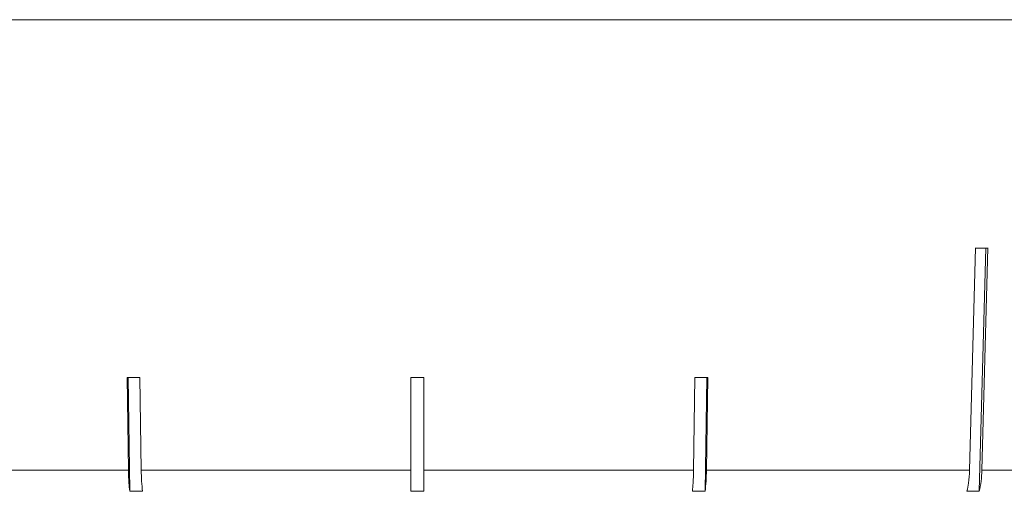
# Model space of a CAD drawing. Header units: inches. Extents: x -4.1 to 23, y -7 to 14.8.
# Tile 33 of 139: x -1.271 to -0.512, y 1.779 to 2.142. Entities that reach past the tile are written whole.
import ezdxf

# ---------------------------------------------------------------- set-up
doc = ezdxf.new("R2010")
doc.units = ezdxf.units.IN
doc.header["$MEASUREMENT"] = 0

msp = doc.modelspace()

# ---------------------------------------------------------------- linework, layer by layer
at = {"color": 7, "linetype": 'Continuous', "lineweight": 15}
for p, q in [((0.50395, 2.14238), (-2.43205, 2.14238)), ((-0.53389, 1.96662), (-0.53851, 1.79568)), ((-0.53099, 1.77931), (-0.52592, 1.96662)), ((-0.529, 1.79568), (-0.52437, 1.96662)), ((-1.18779, 1.867), (-1.18682, 1.79568)), ((-1.18701, 1.867), (-1.18581, 1.77931)), ((-1.17694, 1.79568), (-1.17792, 1.867)), ((-0.96905, 1.867), (-0.96905, 1.79568)), ((-0.95905, 1.79568), (-0.95905, 1.867)), ((-0.75018, 1.867), (-0.75116, 1.79568)), ((-0.74229, 1.77931), (-0.74109, 1.867)), ((-0.74128, 1.79568), (-0.7403, 1.867)), ((-1.38959, 1.79568), (-1.18682, 1.79568)), ((-1.17694, 1.79568), (-0.96905, 1.79568)), ((-0.95905, 1.79568), (-0.75116, 1.79568)), ((-0.74128, 1.79568), (-0.53851, 1.79568)), ((-0.529, 1.79568), (-0.33634, 1.79568)), ((-1.17593, 1.77931), (-1.18581, 1.77931)), ((-0.95905, 1.77931), (-0.96905, 1.77931)), ((-0.74229, 1.77931), (-0.75216, 1.77931)), ((-0.53099, 1.77931), (-0.5405, 1.77931))]:
    msp.add_line(p, q, dxfattribs=at)
for centre, major_axis, ratio, start_param, end_param in [((-0.9674, 2.0907), (1.41825, -0.03861), 0.083147, 5.025295, 5.032346), ((-0.96236, 1.99032), (1.40946, 0.01944), 0.086398, 4.550566, 4.557661), ((-0.96405, 1.99032), (1.40946, 0), 0.087491, 4.708842, 4.715936), ((-0.96574, 1.99032), (1.40946, -0.01944), 0.086398, 4.867117, 4.874212)]:
    msp.add_ellipse(centre, major_axis=major_axis, ratio=ratio, start_param=start_param, end_param=end_param, dxfattribs=at)
for points, knots in [([(-1.18682, 1.79568), (-1.18672, 1.79221), (-1.18656, 1.78629), (-1.18603, 1.78136), (-1.18581, 1.77931)], [0, 0, 0, 0, 0.585345, 1, 1, 1, 1]), ([(-1.17593, 1.77931), (-1.17619, 1.78179), (-1.17671, 1.78678), (-1.17686, 1.7927), (-1.17694, 1.79568)], [0, 0, 0, 0, 0.496928, 1, 1, 1, 1]), ([(-0.96905, 1.79568), (-0.96905, 1.79559), (-0.96905, 1.79204), (-0.96905, 1.78638), (-0.96905, 1.78134), (-0.96905, 1.77946), (-0.96905, 1.77931)], [0, 0, 0, 0, 0.0151923, 0.6008006, 0.9673179, 1, 1, 1, 1]), ([(-0.95905, 1.77931), (-0.95905, 1.77946), (-0.95905, 1.78236), (-0.95905, 1.78776), (-0.95905, 1.79344), (-0.95905, 1.79568)], [0, 0, 0, 0, 0.032685, 0.618346, 1, 1, 1, 1]), ([(-0.75116, 1.79568), (-0.75125, 1.79221), (-0.75141, 1.78629), (-0.75194, 1.78136), (-0.75216, 1.77931)], [0, 0, 0, 0, 0.5853453, 1, 1, 1, 1]), ([(-0.74229, 1.77931), (-0.74203, 1.78179), (-0.74151, 1.78678), (-0.74136, 1.7927), (-0.74128, 1.79568)], [0, 0, 0, 0, 0.4969276, 1, 1, 1, 1]), ([(-0.53851, 1.79568), (-0.5387, 1.79221), (-0.53902, 1.78629), (-0.54006, 1.78136), (-0.5405, 1.77931)], [0, 0, 0, 0, 0.585345, 1, 1, 1, 1]), ([(-0.53099, 1.77931), (-0.53048, 1.78179), (-0.52944, 1.78678), (-0.52915, 1.7927), (-0.529, 1.79568)], [0, 0, 0, 0, 0.496901, 1, 1, 1, 1])]:
    msp.add_open_spline(points, degree=3, knots=knots, dxfattribs=at)

doc.saveas('drawing.dxf')
